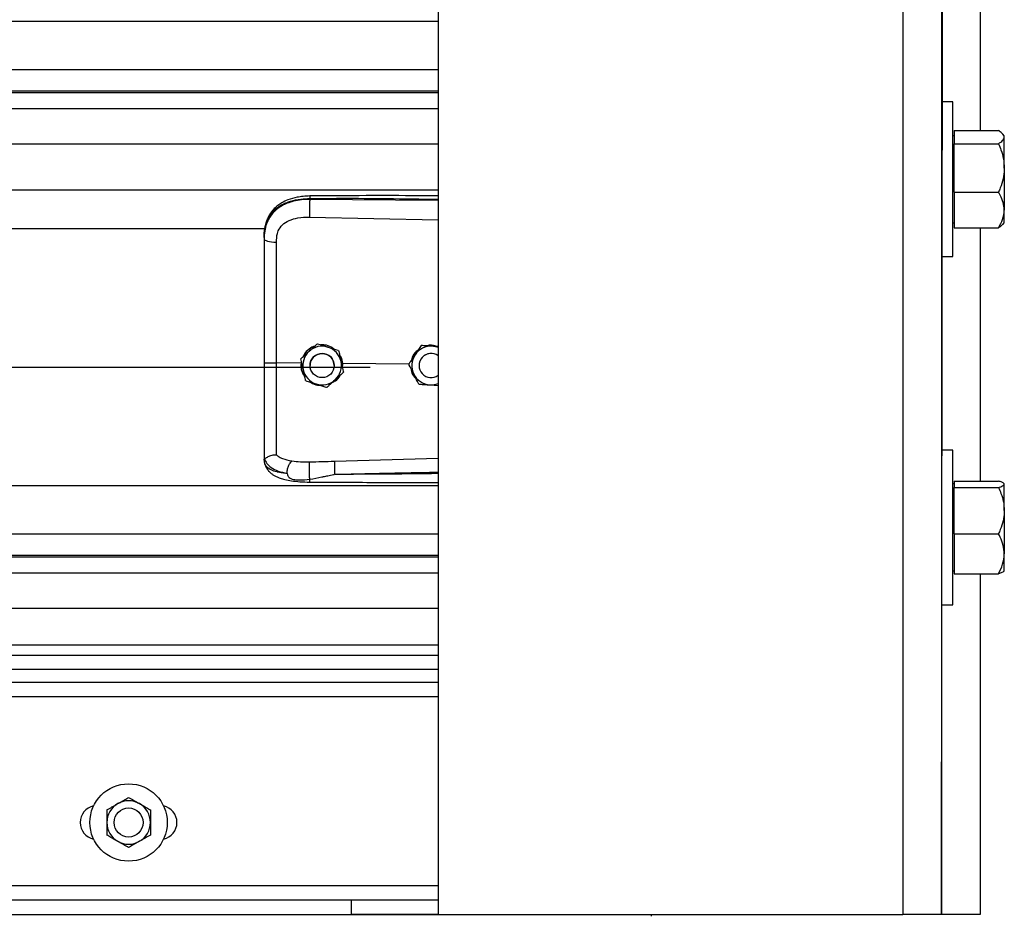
# Model space of a CAD drawing. Header units: inches. Extents: x 170 to 284, y 215 to 248.
# Tile 33 of 195: x 181.684 to 182.12, y 219.954 to 220.35. Entities that reach past the tile are written whole.
import ezdxf

# ---------------------------------------------------------------- set-up
doc = ezdxf.new("R2010")
doc.units = ezdxf.units.IN
doc.header["$LTSCALE"] = 0.25
doc.header["$MEASUREMENT"] = 0
doc.layers.add('RH BENCH MOUNT', color=7, linetype='Continuous')

msp = doc.modelspace()

# ---------------------------------------------------------------- linework, layer by layer
at = {"layer": 'RH BENCH MOUNT'}
for p, q in [((182.0919223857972, 219.9543346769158), (182.0965107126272, 224.2149627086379)), ((182.0919223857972, 224.1702879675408), (182.0919223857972, 219.9543346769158)), ((182.0748017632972, 224.1660078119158), (182.0748017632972, 219.9543346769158)), ((181.8693542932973, 224.1547841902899), (181.8693542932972, 219.9543346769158)), ((182.1090430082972, 220.4119941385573), (182.1090430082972, 220.3011211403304)), ((177.8370342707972, 220.3494951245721), (181.8693542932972, 220.3494951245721)), ((177.8370342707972, 220.3281161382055), (181.8693542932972, 220.3281161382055)), ((181.8693542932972, 220.3186308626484), (177.8370342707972, 220.3186308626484)), ((177.8370342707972, 220.3179914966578), (181.8693542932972, 220.3179914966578)), ((177.8370342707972, 220.3109733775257), (181.8693542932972, 220.3109733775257)), ((182.0969900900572, 220.3138677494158), (182.0919223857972, 220.3138677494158)), ((182.0969900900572, 220.2796265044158), (182.0969900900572, 220.3138677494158)), ((182.0975379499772, 220.2988872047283), (182.0969900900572, 220.2988872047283)), ((182.0975379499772, 220.3011211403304), (182.0975379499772, 220.2982203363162)), ((182.0975379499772, 220.3011211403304), (182.1171924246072, 220.3011211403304)), ((182.0975379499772, 220.2982203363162), (182.0975379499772, 220.295319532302)), ((182.1197605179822, 220.2988872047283), (182.1191468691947, 220.2995991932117)), ((182.1197605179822, 220.2982203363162), (182.1197605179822, 220.2988872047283)), ((182.1197605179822, 220.2845722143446), (182.1197605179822, 220.2982203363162)), ((177.8370342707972, 220.2952892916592), (181.8693542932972, 220.2952892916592)), ((182.0975379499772, 220.2845722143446), (182.0975379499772, 220.295319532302)), ((182.0975379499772, 220.295319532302), (182.1171924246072, 220.295319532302)), ((182.0975379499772, 220.2738248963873), (182.0975379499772, 220.2845722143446)), ((182.1197605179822, 220.2845722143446), (182.1197605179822, 220.2659783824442)), ((182.0969900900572, 220.2453852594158), (182.0969900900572, 220.2796265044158)), ((177.8370342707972, 220.2749012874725), (181.8693542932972, 220.2749012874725)), ((182.0975379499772, 220.2738248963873), (182.0975379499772, 220.2659783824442)), ((182.0975379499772, 220.2738248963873), (182.1171924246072, 220.2738248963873)), ((181.8125070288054, 220.2706896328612), (181.8125070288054, 220.271100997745)), ((181.8693542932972, 220.2701529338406), (181.8125070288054, 220.2706896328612)), ((181.8124110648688, 220.2629008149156), (181.8693542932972, 220.2616912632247)), ((182.0975379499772, 220.2659783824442), (182.0975379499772, 220.2581318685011)), ((182.1197605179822, 220.2603658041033), (182.1197605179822, 220.2659783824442)), ((182.0969900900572, 220.2603658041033), (182.0975379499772, 220.2603658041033)), ((182.1191468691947, 220.2596538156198), (182.1197605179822, 220.2603658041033)), ((177.9135824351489, 220.257825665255), (181.7928031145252, 220.257825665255)), ((182.0975379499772, 220.2581318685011), (182.1171924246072, 220.2581318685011)), ((182.1090430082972, 220.2581318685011), (182.1090430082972, 220.1460433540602)), ((181.7923114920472, 220.2537663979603), (181.7923114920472, 220.2532780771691)), ((182.0919223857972, 220.2453852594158), (182.0969900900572, 220.2453852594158)), ((181.8158819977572, 220.2068344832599), (181.8158819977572, 220.2068328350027)), ((181.8618255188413, 220.2060380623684), (181.8618255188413, 220.2060397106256)), ((181.8628744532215, 220.2059718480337), (181.8618255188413, 220.2060397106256)), ((181.825300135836, 220.2038338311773), (181.825300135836, 220.2038321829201)), ((181.8086827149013, 220.1982432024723), (181.7977691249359, 220.1983476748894)), ((181.8085742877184, 220.2001784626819), (181.8085742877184, 220.2001768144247)), ((181.8086827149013, 220.1982432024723), (181.8086849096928, 220.198243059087)), ((181.8271204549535, 220.1980666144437), (181.8265723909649, 220.1980125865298)), ((181.8270233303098, 220.1959491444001), (181.8271204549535, 220.1980666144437)), ((181.8271204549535, 220.1980666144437), (181.8271220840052, 220.198066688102)), ((181.8563541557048, 220.197786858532), (181.8271220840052, 220.198066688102)), ((181.85634017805, 220.1978151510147), (181.85634017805, 220.1978167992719)), ((177.8672020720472, 220.1964332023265), (181.8391864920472, 220.1964332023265)), ((181.8126422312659, 220.1971759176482), (181.8126422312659, 220.1971751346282)), ((181.8233426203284, 220.1971751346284), (181.8233426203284, 220.1971759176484)), ((181.827410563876, 220.1941771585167), (181.827410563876, 220.1941755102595)), ((181.8608539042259, 220.1971759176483), (181.8608539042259, 220.1971751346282)), ((181.8656507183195, 220.1886335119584), (181.8693542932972, 220.1883937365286)), ((182.0969900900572, 220.1597821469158), (182.0919223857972, 220.1597821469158)), ((182.0969900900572, 220.1255409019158), (182.0969900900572, 220.1597821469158)), ((181.7923114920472, 220.1562250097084), (181.7923114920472, 220.1556962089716)), ((181.7926511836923, 220.1537110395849), (181.7923114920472, 220.1556962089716)), ((181.8693542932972, 220.1560195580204), (181.8234186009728, 220.1546877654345)), ((182.0975379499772, 220.1460433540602), (182.0975379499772, 220.1446497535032)), ((182.0975379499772, 220.1460433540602), (182.1171924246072, 220.1460433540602)), ((182.1197605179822, 220.1448016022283), (182.1195786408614, 220.1450126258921)), ((177.8370342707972, 220.1440476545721), (181.8693542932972, 220.1440476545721)), ((182.0975379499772, 220.1448016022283), (182.0969900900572, 220.1448016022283)), ((182.0975379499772, 220.1446497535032), (182.0975379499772, 220.1432561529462)), ((182.0975379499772, 220.133004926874), (182.0975379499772, 220.1432561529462)), ((182.0975379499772, 220.1432561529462), (182.1171924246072, 220.1432561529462)), ((182.1197605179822, 220.1446497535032), (182.1197605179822, 220.1448016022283)), ((182.1197605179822, 220.133004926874), (182.1197605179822, 220.1446497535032)), ((182.0975379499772, 220.1227537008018), (182.0975379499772, 220.133004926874)), ((182.1197605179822, 220.133004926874), (182.1197605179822, 220.1138960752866)), ((182.0969900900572, 220.0912996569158), (182.0969900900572, 220.1255409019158)), ((177.8370342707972, 220.1226686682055), (181.8693542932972, 220.1226686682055)), ((182.0975379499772, 220.1227537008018), (182.0975379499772, 220.1138960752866)), ((182.0975379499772, 220.1227537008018), (182.1171924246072, 220.1227537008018)), ((181.8693542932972, 220.1131833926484), (177.8370342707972, 220.1131833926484)), ((177.8370342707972, 220.1125440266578), (181.8693542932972, 220.1125440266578)), ((182.0975379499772, 220.1138960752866), (182.0975379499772, 220.1050384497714)), ((182.1197605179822, 220.1062802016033), (182.1197605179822, 220.1138960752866)), ((182.0969900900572, 220.1062802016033), (182.0975379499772, 220.1062802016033)), ((182.1195786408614, 220.1060691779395), (182.1197605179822, 220.1062802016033)), ((177.8370342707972, 220.1055259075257), (181.8693542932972, 220.1055259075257)), ((182.0975379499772, 220.1050384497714), (182.1171924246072, 220.1050384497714)), ((182.1090430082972, 220.1050384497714), (182.1090430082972, 219.9543346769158)), ((177.8370342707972, 220.0898418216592), (181.8693542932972, 220.0898418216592)), ((182.0919223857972, 220.0912996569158), (182.0969900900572, 220.0912996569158)), ((181.8693542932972, 220.073446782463), (177.8370342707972, 220.073446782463)), ((181.8693542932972, 220.0688641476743), (177.8370342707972, 220.0688641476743)), ((181.8693542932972, 220.0626672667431), (177.8370342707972, 220.0626672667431)), ((177.8370342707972, 220.0570584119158), (181.8693542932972, 220.0570584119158)), ((181.8693542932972, 220.0506381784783), (177.8370342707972, 220.0506381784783)), ((177.8370342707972, 219.9671751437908), (181.8693542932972, 219.9671751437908)), ((177.8370342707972, 219.9607549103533), (181.8693542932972, 219.9607549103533)), ((181.8308328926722, 219.9607754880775), (181.8693542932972, 219.9607754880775)), ((181.8308328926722, 219.9607549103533), (181.8308328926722, 219.9607754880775)), ((181.8308328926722, 219.9607549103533), (181.8308328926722, 219.9543346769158)), ((177.8286806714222, 219.9543346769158), (181.8777078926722, 219.9543346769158)), ((181.8693542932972, 219.9543346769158), (181.8308328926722, 219.9543346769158)), ((181.8693542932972, 219.9543346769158), (182.0748017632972, 219.9543346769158)), ((181.9635177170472, 219.9543346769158), (181.9635177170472, 219.9535255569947)), ((182.0919223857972, 219.9543346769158), (182.0748017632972, 219.9543346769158)), ((182.1090430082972, 219.9543346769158), (182.0919223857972, 219.9543346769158))]:
    msp.add_line(p, q, dxfattribs=at)
at = {"layer": 'RH BENCH MOUNT', "flags": 128}
msp.add_lwpolyline([(181.7923114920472, 220.2532780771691), (181.7924154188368, 220.2529823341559), (181.7927233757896, 220.2526974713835), (181.7932240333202, 220.252433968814), (181.7938989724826, 220.2522015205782), (181.7947233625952, 220.2520086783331), (181.7956668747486, 220.2518625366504), (181.7966947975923, 220.2517684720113), (181.7977693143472, 220.2517299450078)], dxfattribs=at)
at = {"layer": 'RH BENCH MOUNT'}
for centre, radius in [((181.8179924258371, 220.1971751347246), 0.005350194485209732), ((181.7323893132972, 219.9949961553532), 0.01712062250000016), ((181.7323893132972, 219.9949961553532), 0.006420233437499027)]:
    msp.add_circle(centre, radius, dxfattribs=at)
for centre, radius, start, end in [((181.8179924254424, 220.1971759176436), 0.008560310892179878, 132.327935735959, 192.3279369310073), ((181.8179924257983, 220.1971759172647), 0.008560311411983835, 72.3279371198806, 132.327935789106), ((181.8179924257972, 220.1971759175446), 0.005350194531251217, 1.112057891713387e-06, 179.9999988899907), ((181.8179924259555, 220.1971759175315), 0.008560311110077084, 12.32793744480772, 72.32793758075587), ((181.8662040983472, 220.1971759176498), 0.0085603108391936, 146.2935348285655, 206.2935362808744), ((181.8662040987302, 220.1971759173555), 0.008560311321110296, 86.29353550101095, 146.2935346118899), ((181.8662040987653, 220.1971759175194), 0.005350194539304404, 53.92810144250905, 179.9999986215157), ((181.8662040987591, 220.1971751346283), 0.005350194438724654, 53.92810057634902, 306.0718994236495), ((181.866204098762, 220.1971759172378), 0.008560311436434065, 68.40767565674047, 86.29353576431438), ((181.8179924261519, 220.197175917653), 0.008560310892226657, 312.3279357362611, 12.32793693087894), ((181.8179924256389, 220.1971759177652), 0.008560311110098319, 192.327937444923, 252.3279375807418), ((181.8662040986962, 220.1971759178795), 0.008560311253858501, 206.2935366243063, 266.2935360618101), ((181.8179924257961, 220.1971759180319), 0.008560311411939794, 252.3279371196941, 312.3279357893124), ((181.8662040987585, 220.1971759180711), 0.008560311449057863, 266.2935357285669, 291.5923243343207), ((181.7184788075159, 219.9949961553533), 0.007490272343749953, 102.0515234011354, 257.9484765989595), ((181.7323893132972, 219.9949961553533), 0.009621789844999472, 119.999999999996, 180), ((181.7323893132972, 219.9949961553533), 0.009621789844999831, 59.9999999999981, 119.999999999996), ((181.7323893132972, 219.9949961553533), 0.009621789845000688, 0, 59.9999999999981), ((181.7462998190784, 219.9949961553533), 0.007490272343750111, 282.0515234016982, 77.94847659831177), ((181.7323893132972, 219.9949961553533), 0.009621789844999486, 180, 240.0000000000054), ((181.7323893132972, 219.9949961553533), 0.009621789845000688, 300.0000000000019, 0), ((181.7323893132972, 219.9949961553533), 0.009621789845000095, 240.0000000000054, 300.0000000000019)]:
    msp.add_arc(centre, radius, start, end, dxfattribs=at)
for points, knots in [([(182.1197605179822, 220.2982203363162), (182.1196628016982, 220.2986263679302), (182.119463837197, 220.2994531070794), (182.1183120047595, 220.3004143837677), (182.1174447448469, 220.300961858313), (182.1171924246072, 220.3011211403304)], [0, 0, 0, 0, 0.4062905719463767, 0.8272664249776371, 1, 1, 1, 1]), ([(182.1171924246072, 220.295319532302), (182.1178669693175, 220.2957705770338), (182.1192406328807, 220.2966890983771), (182.1197557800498, 220.2976922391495), (182.1197603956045, 220.2982066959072), (182.1197605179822, 220.2982203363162)], [0, 0, 0, 0, 0.4843414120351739, 0.9863277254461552, 1, 1, 1, 1]), ([(182.1171924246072, 220.295319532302), (182.1175739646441, 220.2944096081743), (182.1184766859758, 220.2922567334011), (182.1195174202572, 220.2886691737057), (182.1196788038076, 220.2859493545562), (182.1197605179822, 220.2845722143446)], [0, 0, 0, 0, 0.2654599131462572, 0.6280764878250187, 1, 1, 1, 1]), ([(182.1197605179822, 220.2845722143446), (182.1197577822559, 220.2843260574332), (182.1197398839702, 220.2827155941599), (182.1193181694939, 220.2797101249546), (182.1182909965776, 220.2763897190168), (182.1174640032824, 220.2744589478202), (182.1171924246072, 220.2738248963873)], [0, 0, 0, 0, 0.06653229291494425, 0.4352825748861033, 0.8145508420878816, 1, 1, 1, 1]), ([(181.8125256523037, 220.2721931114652), (181.81152699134, 220.27215457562), (181.8096352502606, 220.2720815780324), (181.8063261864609, 220.2715531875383), (181.8030986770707, 220.2706592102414), (181.8003518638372, 220.2693549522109), (181.7983660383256, 220.2680322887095), (181.7967248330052, 220.2665868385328), (181.7954096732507, 220.2649986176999), (181.7943344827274, 220.2632459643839), (181.7934771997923, 220.2613362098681), (181.7927323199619, 220.2588175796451), (181.7925169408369, 220.2568799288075), (181.7923979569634, 220.2558094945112)], [0, 0, 0, 0, 0.09774743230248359, 0.1851607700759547, 0.3306121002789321, 0.4364670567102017, 0.5083182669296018, 0.58500616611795, 0.6719760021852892, 0.7307948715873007, 0.8036787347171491, 0.8915444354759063, 1, 1, 1, 1]), ([(181.8125258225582, 220.2721772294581), (181.8125246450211, 220.2721812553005), (181.8125206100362, 220.2721950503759), (181.8125153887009, 220.2720801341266), (181.8125087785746, 220.2717873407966), (181.8125077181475, 220.2713713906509), (181.8125070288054, 220.271100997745)], [0, 0, 0, 0, 0.09787641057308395, 0.3353863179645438, 0.5679606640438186, 1, 1, 1, 1]), ([(181.8693542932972, 220.2722760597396), (181.8664551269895, 220.2722908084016), (181.8558271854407, 220.2723448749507), (181.8368836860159, 220.2723815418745), (181.8208404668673, 220.2722574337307), (181.8125256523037, 220.2721931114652)], [0, 0, 0, 0, 0.1530455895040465, 0.5610439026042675, 1, 1, 1, 1]), ([(182.1197605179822, 220.2659783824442), (182.1196628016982, 220.2670766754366), (182.119463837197, 220.2693129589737), (182.1183120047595, 220.2719131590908), (182.1174447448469, 220.2733940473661), (182.1171924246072, 220.2738248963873)], [0, 0, 0, 0, 0.4062905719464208, 0.8272664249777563, 1, 1, 1, 1]), ([(181.7923114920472, 220.2537663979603), (181.7923742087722, 220.2551228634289), (181.7924926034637, 220.257683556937), (181.7934621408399, 220.261174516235), (181.7947513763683, 220.2635864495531), (181.7961152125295, 220.2652891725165), (181.7971981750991, 220.266332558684), (181.7982571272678, 220.2671610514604), (181.7992465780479, 220.2678209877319), (181.8004809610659, 220.268516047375), (181.8020749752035, 220.2692417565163), (181.804738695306, 220.2701497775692), (181.8082737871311, 220.2709097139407), (181.8111803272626, 220.271041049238), (181.8125070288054, 220.271100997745)], [0, 0, 0, 0, 0.1307156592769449, 0.2467609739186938, 0.357792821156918, 0.4170971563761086, 0.4791482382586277, 0.5177152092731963, 0.559089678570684, 0.6032945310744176, 0.6633484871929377, 0.7353692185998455, 0.8792082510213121, 1, 1, 1, 1]), ([(181.8125070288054, 220.2706896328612), (181.8112911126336, 220.2706563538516), (181.8088593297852, 220.2705897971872), (181.8055185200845, 220.2699679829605), (181.8025607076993, 220.2690257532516), (181.8000181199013, 220.2678080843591), (181.7977866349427, 220.2662626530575), (181.7959149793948, 220.2644214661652), (181.7944340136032, 220.2622911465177), (181.7932584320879, 220.2597219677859), (181.7924656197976, 220.2566700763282), (181.7923628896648, 220.2544092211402), (181.7923114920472, 220.2532780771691)], [0, 0, 0, 0, 0.1111703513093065, 0.2223361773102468, 0.3162781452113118, 0.4102081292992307, 0.502403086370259, 0.5945790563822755, 0.6845432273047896, 0.774504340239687, 0.8871807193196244, 1, 1, 1, 1]), ([(181.8125070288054, 220.2706896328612), (181.8124853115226, 220.2701137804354), (181.8124401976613, 220.2689175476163), (181.812399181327, 220.266692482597), (181.8123859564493, 220.2645151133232), (181.8124029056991, 220.2634253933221), (181.8124110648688, 220.2629008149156)], [0, 0, 0, 0, 0.2406941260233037, 0.4999999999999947, 0.7593058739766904, 1, 1, 1, 1]), ([(181.8125070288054, 220.271100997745), (181.8188128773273, 220.2711403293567), (181.8320518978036, 220.2712229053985), (181.8510015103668, 220.2710417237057), (181.8636420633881, 220.2708207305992), (181.8693542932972, 220.2707208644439)], [0, 0, 0, 0, 0.332670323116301, 0.6984356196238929, 1, 1, 1, 1]), ([(181.7981949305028, 220.2556632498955), (181.7981949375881, 220.2556632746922), (181.7982974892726, 220.2560221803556), (181.7987926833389, 220.2574283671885), (181.8003287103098, 220.2596310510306), (181.8033957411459, 220.2615343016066), (181.8075119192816, 220.2627459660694), (181.8106646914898, 220.2628456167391), (181.8124110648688, 220.2629008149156)], [0, 0, 0, 0, 4.497367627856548e-06, 0.06509473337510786, 0.261670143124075, 0.475310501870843, 0.7093656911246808, 1, 1, 1, 1]), ([(182.1171924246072, 220.2581318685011), (182.1178669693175, 220.25935191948), (182.1192406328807, 220.2618364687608), (182.1197557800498, 220.2645499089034), (182.1197603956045, 220.2659414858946), (182.1197605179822, 220.2659783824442)], [0, 0, 0, 0, 0.4843414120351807, 0.9863277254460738, 1, 1, 1, 1]), ([(182.1191217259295, 220.2596754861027), (182.118771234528, 220.2593167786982), (182.1182570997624, 220.258790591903), (182.1174494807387, 220.2582909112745), (182.1171924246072, 220.2581318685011)], [0, 0, 0, 0, 0.6817111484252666, 1, 1, 1, 1]), ([(181.7977693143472, 220.2517299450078), (181.7978392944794, 220.2530545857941), (181.7979092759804, 220.2543792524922), (181.7981949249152, 220.2556632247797), (181.7981949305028, 220.2556632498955)], [0, 0, 0, 0, 0.9999804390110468, 0.9999999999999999, 0.9999999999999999, 0.9999999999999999, 0.9999999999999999]), ([(181.7923114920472, 220.2532780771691), (181.7923114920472, 220.2496479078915), (181.7923114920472, 220.2423770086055), (181.7923114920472, 220.2312962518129), (181.7923114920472, 220.2201136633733), (181.7923114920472, 220.2091449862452), (181.7923114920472, 220.2018971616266), (181.7923114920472, 220.1984173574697)], [0, 0, 0, 0, 0.2027568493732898, 0.4061035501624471, 0.6088604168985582, 0.8122072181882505, 1, 1, 1, 1]), ([(181.7977691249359, 220.1983476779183), (181.7977691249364, 220.1983477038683), (181.7977691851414, 220.2017340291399), (181.7977692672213, 220.2087807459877), (181.7977693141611, 220.2194539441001), (181.7977693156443, 220.230330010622), (181.7977693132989, 220.2411173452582), (181.7977693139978, 220.2481924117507), (181.7977693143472, 220.2517299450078)], [0, 0, 0, 0, 1.439079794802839e-06, 0.1877923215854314, 0.3908439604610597, 0.59389561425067, 0.7969478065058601, 1, 1, 1, 1]), ([(181.8122281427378, 220.2035067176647), (181.8131686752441, 220.2043633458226), (181.8144230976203, 220.2055058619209), (181.815590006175, 220.206568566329), (181.8158819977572, 220.2068344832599)], [0, 0, 0, 0, 0.7497733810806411, 1, 1, 1, 1]), ([(181.8122281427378, 220.2035045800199), (181.8131686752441, 220.2043612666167), (181.8144230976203, 220.205503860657), (181.815590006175, 220.2065668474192), (181.8158819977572, 220.2068328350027)], [0, 0, 0, 0, 0.7497733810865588, 0.9999999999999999, 0.9999999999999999, 0.9999999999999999, 0.9999999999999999]), ([(181.8158819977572, 220.2068344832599), (181.8162797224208, 220.2067078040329), (181.8177845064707, 220.2062285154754), (181.8194014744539, 220.2057133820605), (181.8205910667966, 220.2053344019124)], [0, 0, 0, 0, 0.264306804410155, 0.9999999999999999, 0.9999999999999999, 0.9999999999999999, 0.9999999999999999]), ([(181.8158819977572, 220.2068328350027), (181.8162797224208, 220.2067060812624), (181.8177845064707, 220.2062265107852), (181.8194014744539, 220.20571130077), (181.8205910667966, 220.2053322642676)], [0, 0, 0, 0, 0.2643068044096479, 1, 1, 1, 1]), ([(181.8232525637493, 220.2044863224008), (181.8228958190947, 220.2047764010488), (181.8217322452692, 220.2057225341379), (181.8196806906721, 220.2062900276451), (181.8181111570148, 220.2062938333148), (181.8175752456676, 220.2062951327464)], [0, 0, 0, 0, 0.2255168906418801, 0.7355556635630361, 1, 1, 1, 1]), ([(181.8618255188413, 220.2060397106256), (181.8614457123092, 220.20547041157), (181.8606771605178, 220.2043184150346), (181.8597409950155, 220.2029151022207), (181.8592050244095, 220.2021116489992), (181.8590828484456, 220.2019284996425)], [0, 0, 0, 0, 0.4299704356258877, 0.8700602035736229, 1, 1, 1, 1]), ([(181.8618255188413, 220.2060380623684), (181.8614457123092, 220.2054686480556), (181.8606771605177, 220.204316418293), (181.8597409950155, 220.2029129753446), (181.8592050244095, 220.2021095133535), (181.8590828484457, 220.2019263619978)], [0, 0, 0, 0, 0.4299704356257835, 0.8700602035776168, 1, 1, 1, 1]), ([(181.8667574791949, 220.2057183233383), (181.8654879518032, 220.2058005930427), (181.8637947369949, 220.2059103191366), (181.862219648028, 220.206012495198), (181.8618255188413, 220.2060380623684)], [0, 0, 0, 0, 0.7497733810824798, 1, 1, 1, 1]), ([(181.8688290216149, 220.2055862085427), (181.8681680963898, 220.2057862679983), (181.8668977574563, 220.2061707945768), (181.8653345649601, 220.20619566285), (181.864554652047, 220.2059335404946), (181.8643788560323, 220.2058744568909)], [0, 0, 0, 0, 0.4565421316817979, 0.8775020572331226, 0.9999999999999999, 0.9999999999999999, 0.9999999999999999, 0.9999999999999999]), ([(181.8085742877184, 220.2001784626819), (181.8090802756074, 220.2006393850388), (181.8101041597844, 220.2015720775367), (181.8113513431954, 220.2027081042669), (181.812065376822, 220.2033584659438), (181.8122281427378, 220.2035067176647)], [0, 0, 0, 0, 0.4299704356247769, 0.8700602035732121, 1, 1, 1, 1]), ([(181.8085742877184, 220.2001768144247), (181.8090802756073, 220.2006376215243), (181.8101041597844, 220.2015700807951), (181.8113513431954, 220.2027059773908), (181.812065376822, 220.2033563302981), (181.8122281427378, 220.2035045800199)], [0, 0, 0, 0, 0.4299704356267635, 0.8700602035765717, 0.9999999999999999, 0.9999999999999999, 0.9999999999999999, 0.9999999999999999]), ([(181.8146027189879, 220.2056694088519), (181.8144675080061, 220.2056392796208), (181.8133157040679, 220.2053826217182), (181.8115584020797, 220.2039238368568), (181.8099396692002, 220.2023142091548), (181.8096118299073, 220.201205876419), (181.809578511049, 220.2010932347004)], [0, 0, 0, 0, 0.05931474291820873, 0.5052766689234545, 0.9497204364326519, 1, 1, 1, 1]), ([(181.8205910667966, 220.2053344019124), (181.8207773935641, 220.2052750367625), (181.822234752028, 220.2048107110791), (181.823832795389, 220.2043014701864), (181.8251571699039, 220.2038793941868), (181.825300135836, 220.2038338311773)], [0, 0, 0, 0, 0.1156468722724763, 0.9045342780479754, 1, 1, 1, 1]), ([(181.8205910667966, 220.2053322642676), (181.8207773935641, 220.205272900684), (181.8222347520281, 220.2048085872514), (181.823832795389, 220.2042995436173), (181.8251571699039, 220.2038777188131), (181.825300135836, 220.2038321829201)], [0, 0, 0, 0, 0.115646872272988, 0.90453427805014, 1, 1, 1, 1]), ([(181.825300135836, 220.2038338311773), (181.8254462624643, 220.2031652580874), (181.8257419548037, 220.2018123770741), (181.8261021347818, 220.2001643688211), (181.8263083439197, 220.1992208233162), (181.826355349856, 220.1990057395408)], [0, 0, 0, 0, 0.4299704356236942, 0.8700602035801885, 0.9999999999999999, 0.9999999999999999, 0.9999999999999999, 0.9999999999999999]), ([(181.825300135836, 220.2038321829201), (181.8254462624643, 220.203163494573), (181.8257419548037, 220.2018103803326), (181.8261021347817, 220.200162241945), (181.8263083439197, 220.1992186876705), (181.826355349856, 220.199003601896)], [0, 0, 0, 0, 0.4299704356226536, 0.8700602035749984, 0.9999999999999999, 0.9999999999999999, 0.9999999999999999, 0.9999999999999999]), ([(181.8271220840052, 220.198066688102), (181.8271220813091, 220.1980667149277), (181.8270240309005, 220.1990422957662), (181.8267639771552, 220.2004344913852), (181.8259594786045, 220.2015239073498), (181.8257400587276, 220.2018210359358)], [0, 0, 0, 0, 1.999769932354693e-05, 0.7272642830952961, 1, 1, 1, 1]), ([(181.8590828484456, 220.2019284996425), (181.8583768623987, 220.2008701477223), (181.8574352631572, 220.1994585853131), (181.8565593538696, 220.1981453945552), (181.85634017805, 220.1978167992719)], [0, 0, 0, 0, 0.7497733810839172, 1, 1, 1, 1]), ([(181.8590828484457, 220.2019263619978), (181.8583768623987, 220.2008680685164), (181.8574352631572, 220.1994565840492), (181.8565593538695, 220.1981436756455), (181.85634017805, 220.1978151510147)], [0, 0, 0, 0, 0.7497733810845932, 1, 1, 1, 1]), ([(181.8604834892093, 220.2040280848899), (181.8601639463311, 220.2038101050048), (181.8590105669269, 220.2030233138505), (181.8579171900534, 220.2014226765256), (181.8576193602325, 220.2000179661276), (181.8575312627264, 220.1996024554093)], [0, 0, 0, 0, 0.2125142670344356, 0.7670631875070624, 1, 1, 1, 1]), ([(181.8693542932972, 220.2055501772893), (181.8687113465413, 220.2055917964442), (181.8678525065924, 220.2056473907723), (181.866977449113, 220.2057040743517), (181.8667574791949, 220.2057183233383)], [0, 0, 0, 0, 0.7486223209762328, 1, 1, 1, 1]), ([(181.7923114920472, 220.1984173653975), (181.7923114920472, 220.1953800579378), (181.7923114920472, 220.1892046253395), (181.7923114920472, 220.1804176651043), (181.7923114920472, 220.172251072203), (181.7923114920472, 220.1656710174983), (181.7923114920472, 220.1602863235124), (181.7923114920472, 220.1575858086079), (181.7923114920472, 220.1562250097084)], [0, 0, 0, 0, 0.1870908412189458, 0.3803918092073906, 0.5558755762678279, 0.7364481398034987, 0.8671952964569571, 1, 1, 1, 1]), ([(181.797769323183, 220.1576570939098), (181.7977693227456, 220.1579197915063), (181.7977693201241, 220.1594942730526), (181.7977693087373, 220.1629256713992), (181.7977692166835, 220.1685270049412), (181.7977689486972, 220.17496683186), (181.7977685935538, 220.1821928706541), (181.7977683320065, 220.1900677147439), (181.7977683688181, 220.1955956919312), (181.7977684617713, 220.1983476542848), (181.7977684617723, 220.1983476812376)], [0, 0, 0, 0, 0.03155846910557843, 0.1891461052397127, 0.3467338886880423, 0.5043277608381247, 0.6619226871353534, 0.8309600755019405, 0.9999983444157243, 1, 1, 1, 1]), ([(181.8096295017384, 220.1953482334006), (181.809357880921, 220.196591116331), (181.8089956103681, 220.1982487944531), (181.8086586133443, 220.1997909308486), (181.8085742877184, 220.2001768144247)], [0, 0, 0, 0, 0.7497733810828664, 0.9999999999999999, 0.9999999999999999, 0.9999999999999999, 0.9999999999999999]), ([(181.8086849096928, 220.198243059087), (181.8086511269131, 220.1977892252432), (181.8085443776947, 220.1963551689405), (181.8089610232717, 220.1941926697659), (181.8099124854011, 220.1928362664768), (181.8102988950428, 220.1922854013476)], [0, 0, 0, 0, 0.2156616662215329, 0.6814629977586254, 1, 1, 1, 1]), ([(181.826355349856, 220.1990057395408), (181.8266269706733, 220.1977628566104), (181.8269892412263, 220.1961051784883), (181.8273262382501, 220.1945630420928), (181.827410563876, 220.1941771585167)], [0, 0, 0, 0, 0.7497733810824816, 1, 1, 1, 1]), ([(181.826355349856, 220.199003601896), (181.8266269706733, 220.1977607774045), (181.8269892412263, 220.1961031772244), (181.8273262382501, 220.1945613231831), (181.827410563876, 220.1941755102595)], [0, 0, 0, 0, 0.7497733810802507, 1, 1, 1, 1]), ([(181.858529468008, 220.1933839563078), (181.8584428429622, 220.1935592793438), (181.857765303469, 220.1949305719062), (181.8570223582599, 220.1964343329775), (181.8564066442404, 220.1976806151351), (181.85634017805, 220.1978151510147)], [0, 0, 0, 0, 0.1156468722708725, 0.9045342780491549, 1, 1, 1, 1]), ([(181.8106847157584, 220.1905201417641), (181.8105385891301, 220.191188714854), (181.8102428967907, 220.1925415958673), (181.8098827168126, 220.1941896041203), (181.8096765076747, 220.1951331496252), (181.8096295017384, 220.1953482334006)], [0, 0, 0, 0, 0.4299704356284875, 0.8700602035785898, 1, 1, 1, 1]), ([(181.827410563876, 220.1941755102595), (181.826904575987, 220.1937145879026), (181.8258806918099, 220.1927818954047), (181.824633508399, 220.1916458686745), (181.8239194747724, 220.1909955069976), (181.8237567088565, 220.1908472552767)], [0, 0, 0, 0, 0.4299704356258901, 0.8700602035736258, 1, 1, 1, 1]), ([(181.8572761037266, 220.1959207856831), (181.8573246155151, 220.1954588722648), (181.8574712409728, 220.1940627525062), (181.858316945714, 220.1924662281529), (181.8592510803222, 220.1916577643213), (181.8594805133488, 220.1914591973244)], [0, 0, 0, 0, 0.2716700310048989, 0.8211147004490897, 0.9999999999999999, 0.9999999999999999, 0.9999999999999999, 0.9999999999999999]), ([(181.8607187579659, 220.1889532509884), (181.8605338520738, 220.1893274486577), (181.8598342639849, 220.1907432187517), (181.859082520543, 220.1922646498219), (181.858529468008, 220.1933839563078)], [0, 0, 0, 0, 0.2643068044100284, 1, 1, 1, 1]), ([(181.8106847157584, 220.1905201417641), (181.811082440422, 220.1903933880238), (181.8125872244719, 220.1899138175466), (181.8142041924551, 220.1893986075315), (181.8153937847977, 220.189019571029)], [0, 0, 0, 0, 0.2643068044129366, 1, 1, 1, 1]), ([(181.812843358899, 220.1898322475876), (181.8129227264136, 220.189765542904), (181.8137957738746, 220.1890317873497), (181.8153659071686, 220.1885526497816), (181.8168004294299, 220.1884682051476), (181.8171980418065, 220.1884447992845)], [0, 0, 0, 0, 0.06740964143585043, 0.7415101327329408, 1, 1, 1, 1]), ([(181.8153937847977, 220.189019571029), (181.8155801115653, 220.1889602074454), (181.8170374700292, 220.1884958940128), (181.8186355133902, 220.1879868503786), (181.8199598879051, 220.1875650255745), (181.8201028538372, 220.1875194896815)], [0, 0, 0, 0, 0.1156468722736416, 0.9045342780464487, 1, 1, 1, 1]), ([(181.8237567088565, 220.1908472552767), (181.8228161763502, 220.1899906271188), (181.821561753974, 220.1888481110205), (181.8203948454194, 220.1877854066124), (181.8201028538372, 220.1875194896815)], [0, 0, 0, 0, 0.7497733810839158, 0.9999999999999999, 0.9999999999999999, 0.9999999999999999, 0.9999999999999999]), ([(181.8223996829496, 220.1896113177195), (181.8229083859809, 220.1898734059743), (181.8243146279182, 220.1905979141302), (181.8255551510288, 220.1918293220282), (181.8259344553, 220.192809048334), (181.8259475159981, 220.1928427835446)], [0, 0, 0, 0, 0.3536960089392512, 0.9777456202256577, 1, 1, 1, 1]), ([(181.8607187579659, 220.1889532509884), (181.8614017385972, 220.1889089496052), (181.862783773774, 220.188819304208), (181.8644672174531, 220.1887101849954), (181.8654310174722, 220.1886477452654), (181.8656507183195, 220.1886335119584)], [0, 0, 0, 0, 0.4299704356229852, 0.8700602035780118, 1, 1, 1, 1]), ([(181.7923114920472, 220.1562250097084), (181.7923114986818, 220.1562237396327), (181.7923115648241, 220.1562110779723), (181.7923187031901, 220.1561069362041), (181.7924171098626, 220.156028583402), (181.7925048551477, 220.1559587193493)], [0, 0, 0, 0, 0.01193493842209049, 0.1189819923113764, 1, 1, 1, 1]), ([(181.7925043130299, 220.1559744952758), (181.7927799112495, 220.1552525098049), (181.7933459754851, 220.1537695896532), (181.7953988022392, 220.1519363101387), (181.7983870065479, 220.1503782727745), (181.8011140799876, 220.1497550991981), (181.8025139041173, 220.1494352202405)], [0, 0, 0, 0, 0.230525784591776, 0.4734878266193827, 0.7297379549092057, 0.9999999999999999, 0.9999999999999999, 0.9999999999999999, 0.9999999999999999]), ([(181.7925085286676, 220.1559746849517), (181.7925576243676, 220.155966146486), (181.7926584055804, 220.155948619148), (181.7929500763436, 220.1561348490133), (181.7934154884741, 220.15646569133), (181.794291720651, 220.1570457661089), (181.7957709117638, 220.1576638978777), (181.7971117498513, 220.1576599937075), (181.7977692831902, 220.1576580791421)], [0, 0, 0, 0, 0.1136768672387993, 0.2333502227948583, 0.3620694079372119, 0.5019163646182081, 0.7557448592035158, 1, 1, 1, 1]), ([(181.804603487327, 220.1548330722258), (181.8032299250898, 220.1551209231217), (181.8011455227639, 220.1555577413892), (181.7989697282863, 220.1565984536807), (181.7981707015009, 220.1573037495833), (181.7977692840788, 220.1576580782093)], [0, 0, 0, 0, 0.4901989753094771, 0.7438846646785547, 0.9999999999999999, 0.9999999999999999, 0.9999999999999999, 0.9999999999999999]), ([(181.8025139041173, 220.1494352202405), (181.8025388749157, 220.1499654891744), (181.8025907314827, 220.1510666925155), (181.8030666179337, 220.1527285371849), (181.8037706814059, 220.1541147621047), (181.8043328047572, 220.1545996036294), (181.804603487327, 220.1548330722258)], [0, 0, 0, 0, 0.2407679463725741, 0.5000000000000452, 0.7592320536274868, 1, 1, 1, 1]), ([(181.812432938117, 220.1544256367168), (181.8110808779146, 220.1544183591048), (181.8083788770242, 220.1544038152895), (181.8058722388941, 220.1546882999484), (181.8046199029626, 220.1548304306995)], [0, 0, 0, 0, 0.5003922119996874, 1, 1, 1, 1]), ([(181.8125183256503, 220.1468551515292), (181.8125023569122, 220.1470957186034), (181.8124686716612, 220.1476031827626), (181.8124238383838, 220.1486133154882), (181.8123867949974, 220.1498007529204), (181.8123639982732, 220.1510726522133), (181.8123588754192, 220.1522761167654), (181.8123712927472, 220.1532720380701), (181.8123963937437, 220.1540113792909), (181.8124211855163, 220.1542924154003), (181.8124329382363, 220.1544256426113)], [0, 0, 0, 0, 0.1098512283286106, 0.2317256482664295, 0.3631776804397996, 0.5000000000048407, 0.6368223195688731, 0.7682743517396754, 0.8901487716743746, 1, 1, 1, 1]), ([(181.8234186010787, 220.1546877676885), (181.8215873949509, 220.1546397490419), (181.8179248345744, 220.1545437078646), (181.8142636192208, 220.1544650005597), (181.8124329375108, 220.1544256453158)], [0, 0, 0, 0, 0.499979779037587, 1, 1, 1, 1]), ([(181.8234184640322, 220.1546877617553), (181.8234109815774, 220.1544489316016), (181.8233994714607, 220.1540815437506), (181.8234007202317, 220.1532196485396), (181.8234081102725, 220.1524448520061), (181.8234225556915, 220.1515843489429), (181.8234482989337, 220.1504248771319), (181.8234759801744, 220.1495814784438), (181.8234939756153, 220.1490331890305)], [0, 0, 0, 0, 0.2394508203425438, 0.3683426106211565, 0.4999696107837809, 0.6316010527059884, 0.7605056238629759, 1, 1, 1, 1]), ([(181.8025128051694, 220.1494334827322), (181.8019665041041, 220.1494905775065), (181.8006615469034, 220.1496269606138), (181.7992627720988, 220.1498550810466), (181.798307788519, 220.1500489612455), (181.7970744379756, 220.150326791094), (181.7953880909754, 220.1508930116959), (181.793568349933, 220.1520185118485), (181.7929628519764, 220.1531358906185), (181.7926511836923, 220.1537110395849)], [0, 0, 0, 0, 0.1091879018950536, 0.2608187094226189, 0.3077983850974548, 0.3355235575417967, 0.562788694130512, 0.7749539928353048, 1, 1, 1, 1]), ([(181.7926681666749, 220.1536649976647), (181.7928570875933, 220.1530780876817), (181.7932118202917, 220.1519760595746), (181.7942249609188, 220.1505575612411), (181.7953540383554, 220.1494816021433), (181.7965012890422, 220.1486847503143), (181.7975484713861, 220.1481283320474), (181.7984913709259, 220.1477161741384), (181.7997368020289, 220.1472498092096), (181.8016817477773, 220.1466892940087), (181.8045607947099, 220.1461277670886), (181.8082944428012, 220.1457054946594), (181.8110757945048, 220.1456380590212), (181.8125639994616, 220.1456019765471)], [0, 0, 0, 0, 0.09843102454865, 0.1848217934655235, 0.2573083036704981, 0.3158871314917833, 0.3722739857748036, 0.4121400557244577, 0.4615923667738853, 0.5575876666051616, 0.6828759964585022, 0.8303179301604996, 1, 1, 1, 1]), ([(181.8025130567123, 220.1494302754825), (181.8025875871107, 220.1490599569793), (181.8026914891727, 220.1485436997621), (181.8030632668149, 220.1479463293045), (181.803483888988, 220.1475134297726), (181.8042876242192, 220.1470689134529), (181.8057649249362, 220.14670736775), (181.8085257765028, 220.146467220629), (181.8109225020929, 220.1467000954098), (181.8125183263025, 220.1468551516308)], [0, 0, 0, 0, 0.1001269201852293, 0.1395859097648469, 0.1897135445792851, 0.2582342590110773, 0.3697357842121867, 0.5803479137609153, 1, 1, 1, 1]), ([(181.8234941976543, 220.1490308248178), (181.8273942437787, 220.1491300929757), (181.8356643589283, 220.1493405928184), (181.8487762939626, 220.1496227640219), (181.8597241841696, 220.1498353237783), (181.8667403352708, 220.1499634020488), (181.8689153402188, 220.1500014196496), (181.8693542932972, 220.1500090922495)], [0, 0, 0, 0, 0.2551597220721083, 0.5410705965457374, 0.8577348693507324, 0.9712884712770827, 1, 1, 1, 1]), ([(181.8693542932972, 220.1493640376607), (181.866756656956, 220.1493320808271), (181.8616906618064, 220.1492697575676), (181.8541265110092, 220.1491889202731), (181.8464742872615, 220.1491196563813), (181.8387162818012, 220.1490680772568), (181.8309937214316, 220.1490350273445), (181.825956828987, 220.1490322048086), (181.8234941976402, 220.1490308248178)], [0, 0, 0, 0, 0.1699411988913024, 0.3314248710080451, 0.4948424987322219, 0.6705311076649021, 0.8389164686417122, 0.9999999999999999, 0.9999999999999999, 0.9999999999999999, 0.9999999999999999]), ([(181.8125183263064, 220.1468551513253), (181.8142977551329, 220.147202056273), (181.816085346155, 220.147550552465), (181.817903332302, 220.147917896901), (181.8179743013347, 220.1479322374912), (181.8182093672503, 220.1479797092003), (181.8190775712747, 220.1481561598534), (181.8207179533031, 220.1484713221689), (181.8222505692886, 220.1488346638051), (181.8231496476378, 220.1489946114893), (181.8232267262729, 220.1490083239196)], [0, 0, 0, 0, 0.5022751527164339, 0.5045790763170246, 0.5086566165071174, 0.522130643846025, 0.5703313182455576, 0.7514263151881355, 0.9786895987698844, 1, 1, 1, 1]), ([(181.8125640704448, 220.1456238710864), (181.81256337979, 220.1456169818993), (181.8125568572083, 220.1455519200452), (181.8125459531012, 220.1457416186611), (181.8125318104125, 220.1460684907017), (181.8125231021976, 220.1465010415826), (181.8125191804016, 220.1467918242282), (181.8125183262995, 220.1468551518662)], [0, 0, 0, 0, 0.03436729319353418, 0.3245665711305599, 0.6210149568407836, 0.9174633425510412, 1, 1, 1, 1]), ([(181.8125639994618, 220.145601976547), (181.8167591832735, 220.1455803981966), (181.8257341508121, 220.1455342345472), (181.8400765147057, 220.1454926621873), (181.854811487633, 220.1454684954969), (181.864766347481, 220.1454649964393), (181.8693542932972, 220.1454633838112)], [0, 0, 0, 0, 0.2216322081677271, 0.4741489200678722, 0.7576483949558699, 1, 1, 1, 1]), ([(182.1197605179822, 220.1446497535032), (182.1196628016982, 220.1448448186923), (182.119463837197, 220.1452419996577), (182.1183120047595, 220.1457038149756), (182.1174447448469, 220.145966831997), (182.1171924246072, 220.1460433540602)], [0, 0, 0, 0, 0.4062905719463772, 0.827266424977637, 1, 1, 1, 1]), ([(182.1171924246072, 220.1432561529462), (182.1178669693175, 220.1434728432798), (182.1192406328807, 220.1439141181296), (182.1197557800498, 220.1443960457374), (182.1197603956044, 220.1446432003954), (182.1197605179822, 220.1446497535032)], [0, 0, 0, 0, 0.4843414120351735, 0.9863277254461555, 0.9999999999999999, 0.9999999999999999, 0.9999999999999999, 0.9999999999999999]), ([(182.1171924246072, 220.1432561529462), (182.1175739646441, 220.1423882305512), (182.1184766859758, 220.1403347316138), (182.1195174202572, 220.1369127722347), (182.1196788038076, 220.1343184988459), (182.1197605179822, 220.133004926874)], [0, 0, 0, 0, 0.2654599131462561, 0.6280764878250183, 1, 1, 1, 1]), ([(182.1197605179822, 220.133004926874), (182.1197577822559, 220.1327701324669), (182.1197398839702, 220.1312340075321), (182.1193181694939, 220.1283672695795), (182.1182909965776, 220.1252001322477), (182.1174640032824, 220.1233584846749), (182.1171924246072, 220.1227537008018)], [0, 0, 0, 0, 0.06653229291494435, 0.4352825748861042, 0.8145508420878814, 1, 1, 1, 1]), ([(182.1197605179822, 220.1138960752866), (182.1196628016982, 220.1151358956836), (182.119463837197, 220.1176603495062), (182.1183120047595, 220.1205956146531), (182.1174447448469, 220.1222673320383), (182.1171924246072, 220.1227537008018)], [0, 0, 0, 0, 0.4062905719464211, 0.827266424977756, 1, 1, 1, 1]), ([(182.1171924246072, 220.1050384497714), (182.1178669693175, 220.1064157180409), (182.1192406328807, 220.1092204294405), (182.1197557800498, 220.1122835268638), (182.1197603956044, 220.1138544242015), (182.1197605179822, 220.1138960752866)], [0, 0, 0, 0, 0.4843414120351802, 0.986327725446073, 1, 1, 1, 1]), ([(182.1195114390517, 220.1061270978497), (182.1194552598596, 220.1060345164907), (182.1192766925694, 220.1057402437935), (182.118305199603, 220.1053781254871), (182.1174432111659, 220.1051150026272), (182.1171924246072, 220.1050384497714)], [0, 0, 0, 0, 0.2455542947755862, 0.7805018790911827, 0.9999999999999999, 0.9999999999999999, 0.9999999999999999, 0.9999999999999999]), ([(181.7275784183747, 220.0033288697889), (181.7282509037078, 220.0037171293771), (181.7296201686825, 220.0045076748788), (181.7312145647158, 220.0054281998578), (181.7321233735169, 220.0059529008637), (181.7323893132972, 220.0061064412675)], [0, 0, 0, 0, 0.4057211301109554, 0.8260994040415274, 1, 1, 1, 1]), ([(181.7323893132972, 220.0061064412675), (181.7331367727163, 220.0056748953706), (181.7346589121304, 220.0047960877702), (181.7363225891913, 220.0038355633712), (181.7371764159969, 220.0033426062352), (181.7372002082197, 220.0033288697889)], [0, 0, 0, 0, 0.4839977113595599, 0.9856213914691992, 1, 1, 1, 1]), ([(181.7227675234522, 220.0005512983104), (181.7235149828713, 220.0009828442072), (181.7250371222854, 220.0018616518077), (181.7267007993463, 220.0028221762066), (181.7275546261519, 220.0033151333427), (181.7275784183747, 220.0033288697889)], [0, 0, 0, 0, 0.4839977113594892, 0.9856213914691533, 1, 1, 1, 1]), ([(181.7372002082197, 220.0033288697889), (181.7378726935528, 220.0029406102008), (181.7392419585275, 220.0021500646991), (181.7408363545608, 220.0012295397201), (181.7417451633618, 220.0007048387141), (181.7420111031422, 220.0005512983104)], [0, 0, 0, 0, 0.4057211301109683, 0.8260994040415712, 1, 1, 1, 1]), ([(181.7227675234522, 220.0005512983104), (181.7227675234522, 220.000081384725), (181.7227675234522, 219.9983158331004), (181.7227675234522, 219.9964011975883), (181.7227675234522, 219.9949961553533)], [0, 0, 0, 0, 0.2661568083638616, 1, 1, 1, 1]), ([(181.7420111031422, 220.0005512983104), (181.7420111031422, 220.000081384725), (181.7420111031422, 219.9983158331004), (181.7420111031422, 219.9964011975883), (181.7420111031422, 219.9949961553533)], [0, 0, 0, 0, 0.266156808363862, 1, 1, 1, 1]), ([(181.7227675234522, 219.9949961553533), (181.7227675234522, 219.9948701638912), (181.7227675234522, 219.9933194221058), (181.7227675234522, 219.9914153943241), (181.7227675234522, 219.9897705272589), (181.7227675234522, 219.9894410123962)], [0, 0, 0, 0, 0.06604494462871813, 0.8129015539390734, 1, 1, 1, 1]), ([(181.7420111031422, 219.9949961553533), (181.7420111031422, 219.9948701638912), (181.7420111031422, 219.9933194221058), (181.7420111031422, 219.9914153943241), (181.7420111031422, 219.9897705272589), (181.7420111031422, 219.9894410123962)], [0, 0, 0, 0, 0.0660449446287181, 0.8129015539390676, 1, 1, 1, 1]), ([(181.7275784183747, 219.9866634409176), (181.7269059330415, 219.9870517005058), (181.7255366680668, 219.9878422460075), (181.7239422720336, 219.9887627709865), (181.7230334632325, 219.9892874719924), (181.7227675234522, 219.9894410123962)], [0, 0, 0, 0, 0.4057211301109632, 0.8260994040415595, 0.9999999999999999, 0.9999999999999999, 0.9999999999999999, 0.9999999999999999]), ([(181.7420111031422, 219.9894410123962), (181.741263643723, 219.9890094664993), (181.739741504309, 219.9881306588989), (181.7380778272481, 219.9871701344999), (181.7372240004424, 219.9866771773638), (181.7372002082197, 219.9866634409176)], [0, 0, 0, 0, 0.4839977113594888, 0.9856213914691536, 1, 1, 1, 1]), ([(181.7323893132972, 219.9838858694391), (181.731641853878, 219.9843174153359), (181.730119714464, 219.9851962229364), (181.7284560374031, 219.9861567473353), (181.7276022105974, 219.9866497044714), (181.7275784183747, 219.9866634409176)], [0, 0, 0, 0, 0.4839977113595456, 0.9856213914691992, 1, 1, 1, 1]), ([(181.7372002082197, 219.9866634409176), (181.7365277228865, 219.9862751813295), (181.7351584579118, 219.9854846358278), (181.7335640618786, 219.9845641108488), (181.7326552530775, 219.9840394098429), (181.7323893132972, 219.9838858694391)], [0, 0, 0, 0, 0.4057211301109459, 0.8260994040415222, 1, 1, 1, 1])]:
    msp.add_open_spline(points, degree=3, knots=knots, dxfattribs=at)
msp.add_open_spline([(181.792311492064, 220.1984173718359), (181.7923926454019, 220.1984084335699), (181.7925549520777, 220.1983905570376), (181.7938077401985, 220.1983678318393), (181.7956052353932, 220.1983516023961), (181.7970473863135, 220.1983489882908), (181.7977684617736, 220.1983476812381)], degree=3, dxfattribs=at)

doc.saveas('drawing.dxf')
